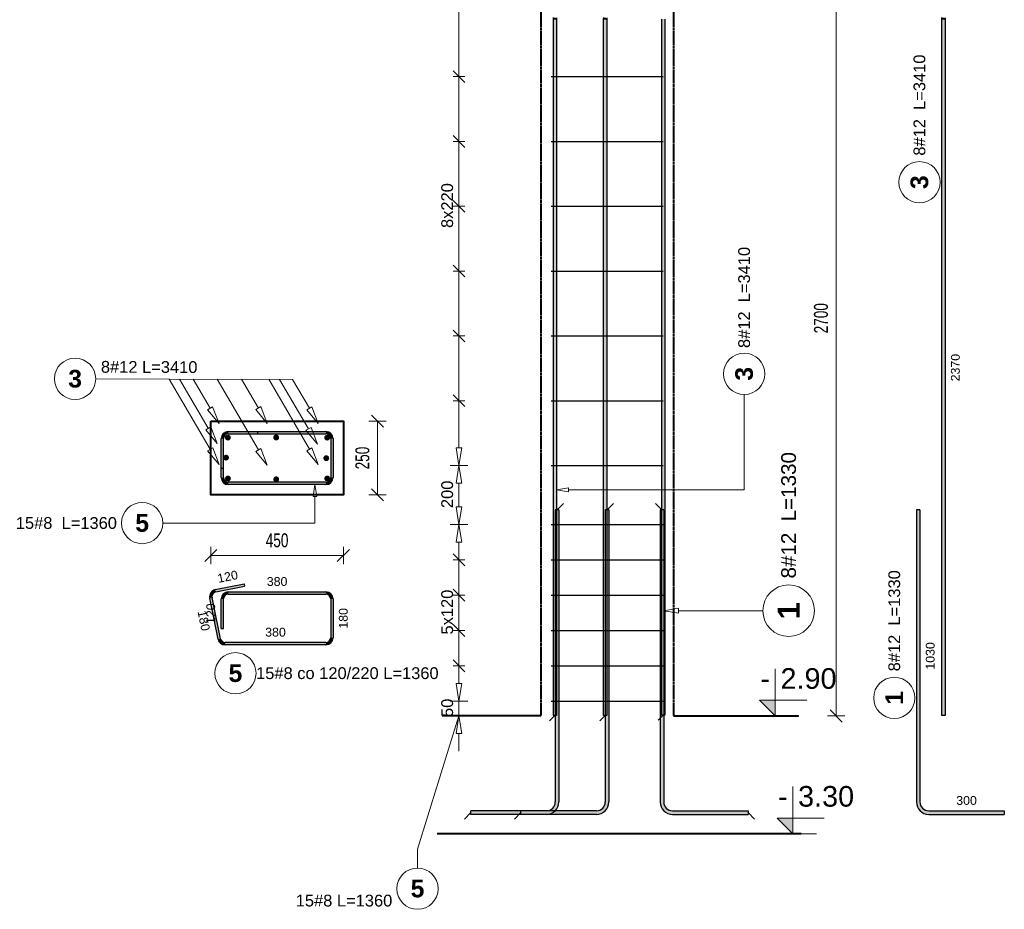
# Model space of a CAD drawing. Extents: x 3922 to 466978, y -142912 to 64503.
# Tile 2 of 62: x 371647 to 374990, y -130198 to -127179. Entities that reach past the tile are written whole.
import ezdxf
from ezdxf.enums import TextEntityAlignment as Align

# ---------------------------------------------------------------- set-up
doc = ezdxf.new("R2010")
doc.units = 0
doc.header["$LTSCALE"] = 10
doc.header["$MEASUREMENT"] = 0
doc.linetypes.add('HIDDEN', pattern=[0.375, 0.25, -0.125])
doc.layers.add('P-Wymiar', color=254, linetype='Continuous', lineweight=9)
doc.layers.add('RCAD_deskowanie', color=3, linetype='Continuous', lineweight=40)
for name, color, linetype in [('RCAD_kształt pręta', 7, 'Continuous'), ('RCAD_opis kształtu pręta', 7, 'Continuous'), ('RCAD_opis rozkładu', 7, 'Continuous'), ('RCAD_pręt wyrzucony', 130, 'Continuous'), ('RCAD_pręty punktowe', 7, 'Continuous'), ('RCAD_rozkład pręta', 7, 'Continuous'), ('RCAD_symbole graficzne', 7, 'Continuous')]:
    doc.layers.add(name, color=color, linetype=linetype)
doc.styles.add('ROMANS', font='arial.ttf', dxfattribs={"width": 0.7})
doc.styles.add('style1', font='arial.ttf')
doc.styles.add('style3', font='arialbd.ttf')
doc.dimstyles.new('A25', dxfattribs={"dimscale": 27, "dimtxt": 1.75, "dimasz": 0.06, "dimexe": 0, "dimexo": 0, "dimgap": 1, "dimtad": 1, "dimdec": 4, "dimrnd": 0.1, "dimdsep": 46, "dimtxsty": 'ROMANS', "dimblk": '[[[[[[[[', "dimcen": 2, "dimdle": 2, "dimse1": 1, "dimse2": 1, "dimclrd": 256, "dimclrt": 1, "dimadec": 0, "dimazin": 0, "dimtfac": 1, "dimtdec": 4, "dimtix": 1, "dimtmove": 2, "dimatfit": 3, "dimldrblk": '[[[[[[[[', "dimfxl": 0, "dimtvp": 0.6, "dimtolj": 1, "dimlwd": -1, "dimarcsym": 0})

# ---------------------------------------------------------------- blocks, each defined once
blk = doc.blocks.new('[[[[[[[[')
at = {"layer": 'P-Wymiar'}
for p, q in [((-12.7, -12.7), (12.7, 12.7)), ((0, 0), (-4.6, 0)), ((0, 18), (0, -18))]:
    blk.add_line(p, q, dxfattribs=at)
blk = doc.blocks.new('*D371')
at = {"layer": 'Defpoints', "color": 0, "transparency": 16777216}
for p in [(372724.1, -128541.6), (372861.6, -128541.6), (372724.1, -128791.6)]:
    blk.add_point(p, dxfattribs=at)
at = {"layer": 'P-Wymiar', "transparency": 16777216}
blk.add_line((372861.6, -128790), (372861.6, -128543.3), dxfattribs=at)
at = {"layer": 'P-Wymiar', "transparency": 16777216, "xscale": 1.62, "yscale": 1.62, "zscale": 1.62}
for p, rotation in [((372861.6, -128541.6), 90), ((372861.6, -128791.6), 270)]:
    blk.add_blockref('[[[[[[[[', p, dxfattribs=dict(at, rotation=rotation))
at = {"layer": 'P-Wymiar', "color": 1, "transparency": 16777216, "insert": (372810.5, -128666.6), "char_height": 47.25, "attachment_point": 5, "rotation": 90, "style": 'ROMANS'}
blk.add_mtext('\\A1;250', dxfattribs=at)
blk = doc.blocks.new('*D372')
at = {"layer": 'Defpoints', "color": 0, "transparency": 16777216}
for p in [(372295.7, -128701.6), (372745.7, -128701.6), (372745.7, -128997.2)]:
    blk.add_point(p, dxfattribs=at)
at = {"layer": 'P-Wymiar', "transparency": 16777216}
blk.add_line((372297.4, -128997.2), (372744.1, -128997.2), dxfattribs=at)
at = {"layer": 'P-Wymiar', "transparency": 16777216, "xscale": 1.62, "yscale": 1.62, "zscale": 1.62, "rotation": 180}
blk.add_blockref('[[[[[[[[', (372295.7, -128997.2), dxfattribs=at)
at = {"layer": 'P-Wymiar', "transparency": 16777216, "xscale": 1.62, "yscale": 1.62, "zscale": 1.62}
blk.add_blockref('[[[[[[[[', (372745.7, -128997.2), dxfattribs=at)
at = {"layer": 'P-Wymiar', "color": 1, "transparency": 16777216, "insert": (372520.7, -128946.1), "char_height": 47.25, "attachment_point": 5, "style": 'ROMANS'}
blk.add_mtext('\\A1;450', dxfattribs=at)
blk = doc.blocks.new('*D476')
at = {"layer": 'Defpoints', "color": 0, "transparency": 16777216}
for p in [(374252.8, -126842), (374418.9, -126842), (374078.8, -129542)]:
    blk.add_point(p, dxfattribs=at)
at = {"layer": 'P-Wymiar', "transparency": 16777216}
blk.add_line((374418.9, -129540.4), (374418.9, -126843.6), dxfattribs=at)
at = {"layer": 'P-Wymiar', "transparency": 16777216, "xscale": 1.62, "yscale": 1.62, "zscale": 1.62}
for p, rotation in [((374418.9, -126842), 90), ((374418.9, -129542), 270)]:
    blk.add_blockref('[[[[[[[[', p, dxfattribs=dict(at, rotation=rotation))
at = {"layer": 'P-Wymiar', "color": 1, "transparency": 16777216, "insert": (374367.7, -128192), "char_height": 47.25, "attachment_point": 5, "rotation": 90, "style": 'ROMANS'}
blk.add_mtext('\\A1;2700', dxfattribs=at)

msp = doc.modelspace()

# ---------------------------------------------------------------- hatches: boundary and pattern name
at = {"layer": 'RCAD_kształt pręta'}
h = msp.add_hatch(color=4, dxfattribs=at)
edge = h.paths.add_edge_path(flags=0)
edge.add_line((373457.97399, -127171.67759), (373469.94625, -127172.4931))
edge.add_arc((373559.73818, -127178.60937), 90, 176.10325723, 180)
edge.add_line((373469.73818, -127178.60937), (373457.73818, -127178.60937))
edge.add_arc((373559.73818, -127178.60937), 102, 536.10325723, 540, ccw=False)
h = msp.add_hatch(color=4, dxfattribs=at)
edge = h.paths.add_edge_path(flags=0)
edge.add_line((373628.58084, -127171.67759), (373640.55309, -127172.4931))
edge.add_arc((373730.34503, -127178.60937), 90, 176.10325723, 180)
edge.add_line((373640.34503, -127178.60937), (373628.34503, -127178.60937))
edge.add_arc((373730.34503, -127178.60937), 102, 536.10325723, 540, ccw=False)
for points in [[(373825.65713, -127176.73175), (373837.65713, -127176.73175), (373837.65713, -129538.79907), (373825.65713, -129538.79907)], [(373457.73818, -127178.60937), (373469.73818, -127178.60937), (373469.73818, -129540.67669), (373457.73818, -129540.67669)], [(373628.34503, -127178.60937), (373640.34503, -127178.60937), (373640.34503, -129540.67669), (373628.34503, -129540.67669)], [(372354.74694, -128584.64691), (372354.74694, -128576.64691), (372686.74694, -128576.64691), (372686.74694, -128584.64691)], [(372354.74694, -128584.64691), (372354.74694, -128576.64691), (372454.74694, -128576.64691), (372454.74694, -128584.64691)], [(372338.74694, -128700.64691), (372330.74694, -128700.64691), (372330.74694, -128600.64691), (372338.74694, -128600.64691)], [(372338.74694, -128732.64691), (372330.74694, -128732.64691), (372330.74694, -128600.64691), (372338.74694, -128600.64691)], [(372702.74694, -128600.64691), (372710.74694, -128600.64691), (372710.74694, -128732.64691), (372702.74694, -128732.64691)], [(372686.74694, -128748.64691), (372686.74694, -128756.64691), (372354.74694, -128756.64691), (372354.74694, -128748.64691)], [(373465.34757, -128842.39868), (373477.34757, -128842.39868), (373477.34757, -129834.04463), (373465.34757, -129834.04463)], [(373635.24879, -128842.39868), (373647.24879, -128842.39868), (373647.24879, -129834.04463), (373635.24879, -129834.04463)], [(373821.61892, -128842.39868), (373833.61892, -128842.39868), (373833.61892, -129834.04463), (373821.61892, -129834.04463)], [(373435.34757, -129864.04463), (373435.34757, -129876.04463), (373178.9412, -129876.04463), (373178.9412, -129864.04463)], [(373605.24879, -129864.04463), (373605.24879, -129876.04463), (373348.84243, -129876.04463), (373348.84243, -129864.04463)], [(373863.61892, -129876.04463), (373863.61892, -129864.04463), (374120.02528, -129864.04463), (374120.02528, -129876.04463)]]:
    msp.add_hatch(color=4, dxfattribs=at).paths.add_polyline_path(points, flags=0)
h = msp.add_hatch(color=4, dxfattribs=at)
edge = h.paths.add_edge_path(flags=0)
edge.add_line((372354.74694, -128576.64691), (372354.74694, -128584.64691))
edge.add_arc((372354.74694, -128600.64691), 16, 90, 180)
edge.add_line((372338.74694, -128600.64691), (372330.74694, -128600.64691))
edge.add_arc((372354.74694, -128600.64691), 24, 450, 540, ccw=False)
h = msp.add_hatch(color=4, dxfattribs=at)
edge = h.paths.add_edge_path(flags=0)
edge.add_line((372354.74694, -128576.64691), (372354.74694, -128584.64691))
edge.add_arc((372354.74694, -128600.64691), 16, 90, 180)
edge.add_line((372338.74694, -128600.64691), (372330.74694, -128600.64691))
edge.add_arc((372354.74694, -128600.64691), 24, 450, 540, ccw=False)
h = msp.add_hatch(color=4, dxfattribs=at)
edge = h.paths.add_edge_path(flags=0)
edge.add_line((372710.74694, -128600.64691), (372702.74694, -128600.64691))
edge.add_arc((372686.74694, -128600.64691), 16, 0, 90)
edge.add_line((372686.74694, -128584.64691), (372686.74694, -128576.64691))
edge.add_arc((372686.74694, -128600.64691), 24, 360, 450, ccw=False)
h = msp.add_hatch(color=4, dxfattribs=at)
edge = h.paths.add_edge_path(flags=0)
edge.add_line((372330.74694, -128732.64691), (372338.74694, -128732.64691))
edge.add_arc((372354.74694, -128732.64691), 16, 180, 270)
edge.add_line((372354.74694, -128748.64691), (372354.74694, -128756.64691))
edge.add_arc((372354.74694, -128732.64691), 24, 540, 630, ccw=False)
h = msp.add_hatch(color=4, dxfattribs=at)
edge = h.paths.add_edge_path(flags=0)
edge.add_line((372686.74694, -128756.64691), (372686.74694, -128748.64691))
edge.add_arc((372686.74694, -128732.64691), 16, -90, 0)
edge.add_line((372702.74694, -128732.64691), (372710.74694, -128732.64691))
edge.add_arc((372686.74694, -128732.64691), 24, 270, 360, ccw=False)
h = msp.add_hatch(color=4, dxfattribs=at)
edge = h.paths.add_edge_path(flags=0)
edge.add_line((373435.34757, -129876.04463), (373435.34757, -129864.04463))
edge.add_arc((373435.34757, -129834.04463), 30, -90, 0)
edge.add_line((373465.34757, -129834.04463), (373477.34757, -129834.04463))
edge.add_arc((373435.34757, -129834.04463), 42, 270, 360, ccw=False)
h = msp.add_hatch(color=4, dxfattribs=at)
edge = h.paths.add_edge_path(flags=0)
edge.add_line((373605.24879, -129876.04463), (373605.24879, -129864.04463))
edge.add_arc((373605.24879, -129834.04463), 30, -90, 0)
edge.add_line((373635.24879, -129834.04463), (373647.24879, -129834.04463))
edge.add_arc((373605.24879, -129834.04463), 42, 270, 360, ccw=False)
h = msp.add_hatch(color=4, dxfattribs=at)
edge = h.paths.add_edge_path(flags=0)
edge.add_line((373821.61892, -129834.04463), (373833.61892, -129834.04463))
edge.add_arc((373863.61892, -129834.04463), 30, 180, 270)
edge.add_line((373863.61892, -129864.04463), (373863.61892, -129876.04463))
edge.add_arc((373863.61892, -129834.04463), 42, 540, 630, ccw=False)
at = {"layer": 'RCAD_pręt wyrzucony'}
h = msp.add_hatch(color=4, dxfattribs=at)
edge = h.paths.add_edge_path(flags=0)
edge.add_line((374777.22876, -127171.67759), (374789.20102, -127172.4931))
edge.add_arc((374878.99295, -127178.60937), 90, 176.10325723, 180)
edge.add_line((374788.99295, -127178.60937), (374776.99295, -127178.60937))
edge.add_arc((374878.99295, -127178.60937), 102, 536.10325723, 540, ccw=False)
for points in [[(374776.99295, -127178.60937), (374788.99295, -127178.60937), (374788.99295, -129540.67669), (374776.99295, -129540.67669)], [(374691.60936, -128842.39868), (374703.60936, -128842.39868), (374703.60936, -129834.04463), (374691.60936, -129834.04463)], [(372312.44632, -129121.18759), (372310.85696, -129113.34706), (372408.86362, -129093.48013), (372410.45297, -129101.32066)], [(372328.30597, -129279.96157), (372320.46544, -129281.55093), (372292.10343, -129141.63672), (372299.94396, -129140.04737)], [(372338.74694, -129244.78286), (372330.74694, -129244.78286), (372330.74694, -129144.78286), (372338.74694, -129144.78286)], [(372354.74694, -129128.78286), (372354.74694, -129120.78286), (372686.74694, -129120.78286), (372686.74694, -129128.78286)], [(372702.74694, -129144.78286), (372710.74694, -129144.78286), (372710.74694, -129276.78286), (372702.74694, -129276.78286)], [(372686.74694, -129292.78286), (372686.74694, -129300.78286), (372343.98704, -129300.78286), (372343.98704, -129292.78286)], [(374733.60936, -129876.04463), (374733.60936, -129864.04463), (374990.01572, -129864.04463), (374990.01572, -129876.04463)]]:
    msp.add_hatch(color=4, dxfattribs=at).paths.add_polyline_path(points, flags=0)
h = msp.add_hatch(color=4, dxfattribs=at)
edge = h.paths.add_edge_path(flags=0)
edge.add_line((372310.85696, -129113.34706), (372312.44632, -129121.18759))
edge.add_arc((372315.62502, -129136.86866), 16, 101.4591559, 191.4591559)
edge.add_line((372299.94396, -129140.04737), (372292.10343, -129141.63672))
edge.add_arc((372315.62502, -129136.86866), 24, 461.4591559, 551.4591559, ccw=False)
h = msp.add_hatch(color=4, dxfattribs=at)
edge = h.paths.add_edge_path(flags=0)
edge.add_line((372354.74694, -129120.78286), (372354.74694, -129128.78286))
edge.add_arc((372354.74694, -129144.78286), 16, 90, 180)
edge.add_line((372338.74694, -129144.78286), (372330.74694, -129144.78286))
edge.add_arc((372354.74694, -129144.78286), 24, 450, 540, ccw=False)
h = msp.add_hatch(color=4, dxfattribs=at)
edge = h.paths.add_edge_path(flags=0)
edge.add_line((372710.74694, -129144.78286), (372702.74694, -129144.78286))
edge.add_arc((372686.74694, -129144.78286), 16, 0, 90)
edge.add_line((372686.74694, -129128.78286), (372686.74694, -129120.78286))
edge.add_arc((372686.74694, -129144.78286), 24, 360, 450, ccw=False)
h = msp.add_hatch(color=4, dxfattribs=at)
edge = h.paths.add_edge_path(flags=0)
edge.add_line((372320.46544, -129281.55093), (372328.30597, -129279.96157))
edge.add_arc((372343.98704, -129276.78286), 16, -168.5408441, -90)
edge.add_line((372343.98704, -129292.78286), (372343.98704, -129300.78286))
edge.add_arc((372343.98704, -129276.78286), 24, 191.4591559, 270, ccw=False)
h = msp.add_hatch(color=4, dxfattribs=at)
edge = h.paths.add_edge_path(flags=0)
edge.add_line((372686.74694, -129300.78286), (372686.74694, -129292.78286))
edge.add_arc((372686.74694, -129276.78286), 16, -90, 0)
edge.add_line((372702.74694, -129276.78286), (372710.74694, -129276.78286))
edge.add_arc((372686.74694, -129276.78286), 24, 270, 360, ccw=False)
h = msp.add_hatch(color=4, dxfattribs=at)
edge = h.paths.add_edge_path(flags=0)
edge.add_line((374691.60936, -129834.04463), (374703.60936, -129834.04463))
edge.add_arc((374733.60936, -129834.04463), 30, 180, 270)
edge.add_line((374733.60936, -129864.04463), (374733.60936, -129876.04463))
edge.add_arc((374733.60936, -129834.04463), 42, 540, 630, ccw=False)
at = {"layer": 'RCAD_pręty punktowe'}
h = msp.add_hatch(color=1, dxfattribs=at)
edge = h.paths.add_edge_path(flags=0)
edge.add_arc((372353.78124, -128597.27438), 10, 0, 360)
h = msp.add_hatch(color=1, dxfattribs=at)
edge = h.paths.add_edge_path(flags=0)
edge.add_arc((372517.78622, -128596.70173), 10, 0, 360)
h = msp.add_hatch(color=1, dxfattribs=at)
edge = h.paths.add_edge_path(flags=0)
edge.add_arc((372690.98943, -128597.27438), 10, 0, 360)
h = msp.add_hatch(color=1, dxfattribs=at)
edge = h.paths.add_edge_path(flags=0)
edge.add_arc((372347.3172, -128665.18299), 10, 0, 360)
h = msp.add_hatch(color=1, dxfattribs=at)
edge = h.paths.add_edge_path(flags=0)
edge.add_arc((372687.774, -128667.09247), 10, 0, 360)
h = msp.add_hatch(color=1, dxfattribs=at)
edge = h.paths.add_edge_path(flags=0)
edge.add_arc((372353.86228, -128736.15004), 10, 0, 360)
h = msp.add_hatch(color=1, dxfattribs=at)
edge = h.paths.add_edge_path(flags=0)
edge.add_arc((372517.78622, -128738.64691), 10, 0, 360)
h = msp.add_hatch(color=1, dxfattribs=at)
edge = h.paths.add_edge_path(flags=0)
edge.add_arc((372690.98943, -128736.15004), 10, 0, 360)
at = {"layer": 'RCAD_symbole graficzne'}
for points in [[(374158.96427, -129488.64289), (374212.2976, -129541.97622), (374212.2976, -129488.64289)], [(374218.60439, -129888.64289), (374271.93772, -129941.97622), (374271.93772, -129888.64289)]]:
    msp.add_hatch(color=1, dxfattribs=at).paths.add_polyline_path(points, flags=0)

# ---------------------------------------------------------------- linework, layer by layer
at = {"layer": 'RCAD_deskowanie', "linetype": 'HIDDEN'}
for p, q in [((373416.25786, -126841.97622), (373416.25786, -129541.97622)), ((373866.25786, -126841.97622), (373866.25786, -129541.97622))]:
    msp.add_line(p, q, dxfattribs=at)
at = {"layer": 'RCAD_deskowanie', "linetype": 'Continuous'}
for p, q in [((373416.25786, -129541.97622), (373081.15994, -129541.97622)), ((373866.25786, -129541.97622), (374291.35578, -129541.97622)), ((374300.20128, -129941.97622), (373064.56115, -129941.97622))]:
    msp.add_line(p, q, dxfattribs=at)
at = {"layer": 'RCAD_deskowanie'}
msp.add_line((373416.25786, -129941.97622), (373081.15994, -129941.97622), dxfattribs=at)
msp.add_lwpolyline([(372295.74694, -128541.64691), (372745.74694, -128541.64691), (372745.74694, -128791.64691), (372295.74694, -128791.64691)], close=True, dxfattribs=at)
at = {"layer": 'RCAD_kształt pręta', "color": 4}
for p, q in [((373825.65713, -127176.73175), (373825.65713, -129538.79907)), ((373837.65713, -127176.73175), (373837.65713, -129538.79907)), ((373457.73818, -127178.60937), (373457.73818, -129540.67669)), ((373469.73818, -127178.60937), (373469.73818, -129540.67669)), ((373628.34503, -127178.60937), (373628.34503, -129540.67669)), ((373640.34503, -127178.60937), (373640.34503, -129540.67669)), ((372354.74694, -128576.64691), (372686.74694, -128576.64691)), ((372354.74694, -128576.64691), (372454.74694, -128576.64691)), ((372454.74694, -128576.64691), (372454.74694, -128584.64691)), ((372330.74694, -128700.64691), (372330.74694, -128600.64691)), ((372330.74694, -128732.64691), (372330.74694, -128600.64691)), ((372338.74694, -128700.64691), (372338.74694, -128600.64691)), ((372338.74694, -128732.64691), (372338.74694, -128600.64691)), ((372354.74694, -128584.64691), (372686.74694, -128584.64691)), ((372354.74694, -128584.64691), (372454.74694, -128584.64691)), ((372702.74694, -128600.64691), (372702.74694, -128732.64691)), ((372710.74694, -128600.64691), (372710.74694, -128732.64691)), ((372330.74694, -128700.64691), (372338.74694, -128700.64691)), ((372686.74694, -128748.64691), (372354.74694, -128748.64691)), ((372686.74694, -128756.64691), (372354.74694, -128756.64691)), ((373465.34757, -128842.39868), (373465.34757, -129834.04463)), ((373477.34757, -128842.39868), (373465.34757, -128842.39868)), ((373477.34757, -128842.39868), (373477.34757, -129834.04463)), ((373635.24879, -128842.39868), (373635.24879, -129834.04463)), ((373647.24879, -128842.39868), (373635.24879, -128842.39868)), ((373647.24879, -128842.39868), (373647.24879, -129834.04463)), ((373821.61892, -128842.39868), (373821.61892, -129834.04463)), ((373833.61892, -128842.39868), (373821.61892, -128842.39868)), ((373833.61892, -128842.39868), (373833.61892, -129834.04463)), ((373469.73818, -129540.67669), (373457.73818, -129540.67669)), ((373640.34503, -129540.67669), (373628.34503, -129540.67669)), ((373837.65713, -129538.79907), (373825.65713, -129538.79907)), ((373435.34757, -129864.04463), (373178.9412, -129864.04463)), ((373178.9412, -129876.04463), (373178.9412, -129864.04463)), ((373435.34757, -129876.04463), (373178.9412, -129876.04463)), ((373605.24879, -129864.04463), (373348.84243, -129864.04463)), ((373348.84243, -129876.04463), (373348.84243, -129864.04463)), ((373605.24879, -129876.04463), (373348.84243, -129876.04463)), ((373863.61892, -129864.04463), (374120.02528, -129864.04463)), ((373863.61892, -129876.04463), (374120.02528, -129876.04463)), ((374120.02528, -129864.04463), (374120.02528, -129876.04463))]:
    msp.add_line(p, q, dxfattribs=at)
at = {"layer": 'RCAD_kształt pręta', "color": 2, "lineweight": 5}
for p, q in [((373471.34757, -128842.39868), (373493.22257, -128820.52368)), ((373641.24879, -128842.39868), (373663.12379, -128820.52368)), ((373827.61892, -128842.39868), (373805.74392, -128820.52368)), ((373463.73818, -129540.67669), (373446.23818, -129558.17669)), ((373634.34503, -129540.67669), (373616.84503, -129558.17669)), ((373831.65713, -129538.79907), (373814.15713, -129556.29907)), ((373178.9412, -129870.04463), (373157.0662, -129891.91963)), ((373348.84243, -129870.04463), (373326.96743, -129891.91963)), ((374120.02528, -129870.04463), (374141.90028, -129891.91963))]:
    msp.add_line(p, q, dxfattribs=at)
at = {"layer": 'RCAD_kształt pręta', "color": 4}
for centre, radius, start, end in [((373559.73818, -127178.60937), 102, 176.10325723, 180), ((373559.73818, -127178.60937), 90, 176.10325723, 180), ((373730.34503, -127178.60937), 102, 176.10325723, 180), ((373730.34503, -127178.60937), 90, 176.10325723, 180), ((372354.74694, -128600.64691), 24, 90, 180), ((372354.74694, -128600.64691), 24, 90, 180), ((372686.74694, -128600.64691), 24, 360, 90), ((372354.74694, -128600.64691), 16, 90, 180), ((372354.74694, -128600.64691), 16, 90, 180), ((372686.74694, -128600.64691), 16, 360, 90), ((372354.74694, -128732.64691), 24, 180, 270), ((372354.74694, -128732.64691), 16, 180, 270), ((372686.74694, -128732.64691), 16, 270, 360), ((372686.74694, -128732.64691), 24, 270, 0), ((373435.34757, -129834.04463), 30, 270, 360), ((373435.34757, -129834.04463), 42, 270, 0), ((373605.24879, -129834.04463), 30, 270, 360), ((373605.24879, -129834.04463), 42, 270, 0), ((373863.61892, -129834.04463), 42, 180, 270), ((373863.61892, -129834.04463), 30, 180, 270)]:
    msp.add_arc(centre, radius, start, end, dxfattribs=at)
at = {"layer": 'RCAD_opis kształtu pręta', "color": 8, "lineweight": 0}
for p, q in [((374106.77092, -128500.32384), (374106.77092, -128450.67964)), ((374106.77092, -128774.07287), (374106.77092, -128500.32384)), ((372642.74347, -128796.64691), (372649.41013, -128756.64691)), ((372649.41013, -128756.64691), (372656.0768, -128796.64691)), ((373469.73818, -128774.07287), (373509.73818, -128767.4062)), ((373509.73818, -128780.73953), (373469.73818, -128774.07287)), ((373509.73818, -128780.73953), (373509.73818, -128767.4062)), ((374106.77092, -128774.07287), (373509.73818, -128774.07287)), ((372642.74347, -128796.64691), (372656.0768, -128796.64691)), ((372649.41013, -128887.3067), (372649.41013, -128796.64691)), ((372649.41013, -128887.3067), (372132.57983, -128887.3067)), ((373833.61892, -129184.85896), (373883.61892, -129176.52562)), ((373883.61892, -129193.19229), (373883.61892, -129176.52562)), ((373883.61892, -129193.19229), (373833.61892, -129184.85896)), ((373963.33554, -129184.85896), (373883.61892, -129184.85896)), ((373963.33554, -129184.85896), (373963.33554, -129184.85896)), ((373963.33554, -129184.85896), (374170.34828, -129184.85896))]:
    msp.add_line(p, q, dxfattribs=at)
for centre, radius in [((374106.77092, -128380.67964), 70), ((372062.57983, -128887.3067), 70), ((374257.84828, -129184.85896), 87.5)]:
    msp.add_circle(centre, radius, dxfattribs=at)
at = {"layer": 'RCAD_opis rozkładu', "color": 8, "lineweight": 0}
for p, q in [((373138.3339, -127371.97622), (373138.3339, -127151.97622)), ((373158.3339, -127391.97622), (373118.3339, -127351.97622)), ((373118.3339, -127371.97622), (373158.3339, -127371.97622)), ((373138.3339, -127591.97622), (373138.3339, -127371.97622)), ((373158.3339, -127611.97622), (373118.3339, -127571.97622)), ((373118.3339, -127591.97622), (373158.3339, -127591.97622)), ((373138.3339, -127811.97622), (373138.3339, -127591.97622)), ((373158.3339, -127831.97622), (373118.3339, -127791.97622)), ((373118.3339, -127811.97622), (373158.3339, -127811.97622)), ((373138.3339, -127921.97622), (373138.3339, -127811.97622)), ((373138.3339, -127921.97622), (373138.3339, -128031.97622)), ((373118.3339, -128011.97622), (373158.3339, -128051.97622)), ((373118.3339, -128031.97622), (373158.3339, -128031.97622)), ((373138.3339, -128031.97622), (373138.3339, -128251.97622)), ((373118.3339, -128231.97622), (373158.3339, -128271.97622)), ((373118.3339, -128251.97622), (373158.3339, -128251.97622)), ((373138.3339, -128251.97622), (373138.3339, -128471.97622)), ((372154.76671, -128398.67167), (371904.85186, -128397.83115)), ((372154.76671, -128398.67167), (372293.42044, -128636.48334)), ((372154.76671, -128398.67167), (372573.33189, -128399.47428)), ((372189.63725, -128398.73853), (372286.87536, -128565.51629)), ((372235.74628, -128398.82695), (372293.3394, -128497.60768)), ((372317.41672, -128398.98355), (372457.34439, -128638.98022)), ((372400.26907, -128399.14243), (372457.34439, -128497.03504)), ((372492.27119, -128399.31884), (372630.5476, -128636.48334)), ((372529.36055, -128399.38996), (372627.33216, -128567.42577)), ((372573.33189, -128399.47428), (372630.5476, -128497.60768)), ((373118.3339, -128451.97622), (373158.3339, -128491.97622)), ((373118.3339, -128471.97622), (373158.3339, -128471.97622)), ((373138.3339, -128471.97622), (373138.3339, -128631.97622)), ((372301.9783, -128492.57086), (372284.70051, -128502.6445)), ((372323.56032, -128549.44103), (372284.70051, -128502.6445)), ((372301.9783, -128492.57086), (372323.56032, -128549.44103)), ((372465.98328, -128491.99822), (372448.70549, -128502.07186)), ((372487.56531, -128548.86838), (372448.70549, -128502.07186)), ((372465.98328, -128491.99822), (372487.56531, -128548.86838)), ((372639.18649, -128492.57086), (372621.9087, -128502.6445)), ((372660.76851, -128549.44103), (372621.9087, -128502.6445)), ((372639.18649, -128492.57086), (372660.76851, -128549.44103)), ((372295.51425, -128560.47947), (372278.23647, -128570.55311)), ((372317.09628, -128617.34964), (372278.23647, -128570.55311)), ((372295.51425, -128560.47947), (372317.09628, -128617.34964)), ((372635.97105, -128562.38895), (372618.69327, -128572.46259)), ((372657.55308, -128619.25912), (372618.69327, -128572.46259)), ((372635.97105, -128562.38895), (372657.55308, -128619.25912)), ((372302.05934, -128631.44652), (372284.78155, -128641.52016)), ((372323.64136, -128688.31669), (372284.78155, -128641.52016)), ((372302.05934, -128631.44652), (372323.64136, -128688.31669)), ((372465.98328, -128633.9434), (372448.70549, -128644.01704)), ((372487.56531, -128690.81356), (372448.70549, -128644.01704)), ((372465.98328, -128633.9434), (372487.56531, -128690.81356)), ((372639.18649, -128631.44652), (372621.9087, -128641.52016)), ((372660.76851, -128688.31669), (372621.9087, -128641.52016)), ((372639.18649, -128631.44652), (372660.76851, -128688.31669)), ((373138.3339, -128691.97622), (373128.3339, -128631.97622)), ((373148.3339, -128631.97622), (373128.3339, -128631.97622)), ((373148.3339, -128631.97622), (373138.3339, -128691.97622)), ((373108.3339, -128691.97622), (373168.3339, -128691.97622)), ((373108.3339, -128691.97622), (373168.3339, -128691.97622)), ((373128.3339, -128751.97622), (373138.3339, -128691.97622)), ((373138.3339, -128691.97622), (373148.3339, -128751.97622)), ((373128.3339, -128751.97622), (373148.3339, -128751.97622)), ((373138.3339, -128791.97622), (373138.3339, -128751.97622)), ((373138.3339, -128791.97622), (373138.3339, -128831.97622)), ((373138.3339, -128891.97622), (373128.3339, -128831.97622)), ((373148.3339, -128831.97622), (373128.3339, -128831.97622)), ((373148.3339, -128831.97622), (373138.3339, -128891.97622)), ((373108.3339, -128891.97622), (373168.3339, -128891.97622)), ((373108.3339, -128891.97622), (373168.3339, -128891.97622)), ((373128.3339, -128951.97622), (373138.3339, -128891.97622)), ((373138.3339, -128891.97622), (373148.3339, -128951.97622)), ((373128.3339, -128951.97622), (373148.3339, -128951.97622)), ((373138.3339, -129011.97622), (373138.3339, -128951.97622)), ((373158.3339, -129031.97622), (373118.3339, -128991.97622)), ((373118.3339, -129011.97622), (373158.3339, -129011.97622)), ((373138.3339, -129131.97622), (373138.3339, -129011.97622)), ((373158.3339, -129151.97622), (373118.3339, -129111.97622)), ((373118.3339, -129131.97622), (373158.3339, -129131.97622)), ((373138.3339, -129191.97622), (373138.3339, -129131.97622)), ((373138.3339, -129191.97622), (373138.3339, -129251.97622)), ((373118.3339, -129231.97622), (373158.3339, -129271.97622)), ((373118.3339, -129251.97622), (373158.3339, -129251.97622)), ((373138.3339, -129251.97622), (373138.3339, -129371.97622)), ((373118.3339, -129351.97622), (373158.3339, -129391.97622)), ((373118.3339, -129371.97622), (373158.3339, -129371.97622)), ((373138.3339, -129371.97622), (373138.3339, -129431.97622)), ((373138.3339, -129491.97622), (373128.3339, -129431.97622)), ((373148.3339, -129431.97622), (373128.3339, -129431.97622)), ((373148.3339, -129431.97622), (373138.3339, -129491.97622)), ((373108.3339, -129491.97622), (373168.3339, -129491.97622)), ((373138.3339, -129491.97622), (373138.3339, -129541.97622)), ((372997.54895, -129993.65006), (373138.3339, -129541.97622)), ((373108.3339, -129541.97622), (373168.3339, -129541.97622)), ((373128.3339, -129601.97622), (373138.3339, -129541.97622)), ((373138.3339, -129541.97622), (373148.3339, -129601.97622)), ((373128.3339, -129601.97622), (373148.3339, -129601.97622)), ((373138.3339, -129661.97622), (373138.3339, -129601.97622)), ((372997.54895, -129993.65006), (372997.54895, -130058.3406))]:
    msp.add_line(p, q, dxfattribs=at)
for centre in [(371834.85225, -128397.59573), (372997.54895, -130128.3406)]:
    msp.add_circle(centre, 70, dxfattribs=at)
at = {"layer": 'RCAD_pręt wyrzucony', "color": 4}
for p, q in [((374776.99295, -127178.60937), (374776.99295, -129540.67669)), ((374788.99295, -127178.60937), (374788.99295, -129540.67669)), ((374691.60936, -128842.39868), (374691.60936, -129834.04463)), ((374703.60936, -128842.39868), (374691.60936, -128842.39868)), ((374703.60936, -128842.39868), (374703.60936, -129834.04463)), ((372310.85696, -129113.34706), (372408.86362, -129093.48013)), ((372312.44632, -129121.18759), (372410.45297, -129101.32066)), ((372408.86362, -129093.48013), (372410.45297, -129101.32066)), ((372320.46544, -129281.55093), (372292.10343, -129141.63672)), ((372328.30597, -129279.96157), (372299.94396, -129140.04737)), ((372330.74694, -129244.78286), (372330.74694, -129144.78286)), ((372338.74694, -129244.78286), (372338.74694, -129144.78286)), ((372354.74694, -129120.78286), (372686.74694, -129120.78286)), ((372354.74694, -129128.78286), (372686.74694, -129128.78286)), ((372702.74694, -129144.78286), (372702.74694, -129276.78286)), ((372710.74694, -129144.78286), (372710.74694, -129276.78286)), ((372330.74694, -129244.78286), (372338.74694, -129244.78286)), ((372686.74694, -129292.78286), (372343.98704, -129292.78286)), ((372686.74694, -129300.78286), (372343.98704, -129300.78286)), ((374788.99295, -129540.67669), (374776.99295, -129540.67669)), ((374733.60936, -129864.04463), (374990.01572, -129864.04463)), ((374733.60936, -129876.04463), (374990.01572, -129876.04463)), ((374990.01572, -129864.04463), (374990.01572, -129876.04463))]:
    msp.add_line(p, q, dxfattribs=at)
at = {"layer": 'RCAD_pręt wyrzucony', "color": 8, "lineweight": 0}
for centre in [(374701.97092, -127730.2609), (372379.29505, -129397.04424), (374616.57091, -129480.67413)]:
    msp.add_circle(centre, 70, dxfattribs=at)
at = {"layer": 'RCAD_pręt wyrzucony', "color": 4}
for centre, radius, start, end in [((374878.99295, -127178.60937), 102, 176.10325723, 180), ((374878.99295, -127178.60937), 90, 176.10325723, 180), ((372315.62502, -129136.86866), 24, 101.4591559, 191.4591559), ((372315.62502, -129136.86866), 16, 101.4591559, 191.4591559), ((372354.74694, -129144.78286), 24, 90, 180), ((372354.74694, -129144.78286), 16, 90, 180), ((372686.74694, -129144.78286), 24, 360, 90), ((372686.74694, -129144.78286), 16, 360, 90), ((372343.98704, -129276.78286), 24, 191.4591559, 270), ((372343.98704, -129276.78286), 16, 191.4591559, 270), ((372686.74694, -129276.78286), 16, 270, 360), ((372686.74694, -129276.78286), 24, 270, 0), ((374733.60936, -129834.04463), 42, 180, 270), ((374733.60936, -129834.04463), 30, 180, 270)]:
    msp.add_arc(centre, radius, start, end, dxfattribs=at)
at = {"layer": 'RCAD_rozkład pręta', "color": 7, "linetype": 'ByBlock', "lineweight": 30}
for p, q in [((373451.25786, -127371.97622), (373831.25786, -127371.97622)), ((373451.25786, -127591.97622), (373831.25786, -127591.97622)), ((373451.25786, -127811.97622), (373831.25786, -127811.97622)), ((373451.25786, -128031.97622), (373831.25786, -128031.97622)), ((373451.25786, -128251.97622), (373831.25786, -128251.97622)), ((373451.25786, -128471.97622), (373831.25786, -128471.97622)), ((373451.25786, -128691.97622), (373831.25786, -128691.97622)), ((373451.25786, -128891.97622), (373831.25786, -128891.97622)), ((373451.25786, -129011.97622), (373831.25786, -129011.97622)), ((373451.25786, -129131.97622), (373831.25786, -129131.97622)), ((373451.25786, -129251.97622), (373831.25786, -129251.97622)), ((373451.25786, -129371.97622), (373831.25786, -129371.97622)), ((373451.25786, -129491.97622), (373831.25786, -129491.97622))]:
    msp.add_line(p, q, dxfattribs=at)
at = {"layer": 'RCAD_symbole graficzne', "color": 1, "lineweight": 0}
for p, q in [((374212.2976, -129541.97622), (374212.2976, -129381.97622)), ((374318.96427, -129488.64289), (374158.96427, -129488.64289)), ((374158.96427, -129488.64289), (374212.2976, -129541.97622)), ((374292.2976, -129541.97622), (374132.2976, -129541.97622)), ((374271.93772, -129941.97622), (374271.93772, -129781.97622)), ((374378.60439, -129888.64289), (374218.60439, -129888.64289)), ((374218.60439, -129888.64289), (374271.93772, -129941.97622)), ((374351.93772, -129941.97622), (374191.93772, -129941.97622))]:
    msp.add_line(p, q, dxfattribs=at)

# ---------------------------------------------------------------- texts
at = {"layer": 'RCAD_opis kształtu pręta', "color": 1, "attachment_point": 5, "rotation": 90}
for s, insert, char_height, style in [('8#12  L=3410', (374106.77092, -128121.45726), 40, 'style1'), ('3', (374106.77092, -128380.67964), 60, 'style3'), ('8#12  L=1330', (374257.84828, -128860.83099), 50, 'style1'), ('1', (374257.84828, -129184.85896), 75, 'style3')]:
    msp.add_mtext(s, dxfattribs=dict(at, insert=insert, char_height=char_height, style=style))
at = {"layer": 'RCAD_opis kształtu pręta', "color": 1, "attachment_point": 5}
for s, insert, char_height, style in [('5', (372062.57983, -128887.3067), 60, 'style3'), ('15#8  L=1360', (371805.26742, -128887.3067), 40, 'style1')]:
    msp.add_mtext(s, dxfattribs=dict(at, insert=insert, char_height=char_height, style=style))
at = {"layer": 'RCAD_opis rozkładu', "color": 2, "char_height": 40, "style": 'style1'}
for s, insert, attachment_point, rotation in [('8x220', (373118.75682, -127885.63243), 7, 90), ('8#12 L=3410', (372086.43334, -128357.65688), 5, 359.8275742), ('200', (373118.75682, -128836.43734), 7, 90), ('5x120', (373118.75682, -129265.60515), 7, 90), ('50', (373118.75682, -129545.5574), 7, 90)]:
    msp.add_mtext(s, dxfattribs=dict(at, insert=insert, attachment_point=attachment_point, rotation=rotation))
at = {"layer": 'RCAD_opis rozkładu', "color": 1, "insert": (371834.85225, -128397.59573), "char_height": 60, "attachment_point": 5, "rotation": 359.8275742, "style": 'style3'}
msp.add_mtext('3', dxfattribs=at)
at = {"layer": 'RCAD_opis rozkładu', "color": 1, "insert": (372997.54895, -130128.3406), "char_height": 60, "attachment_point": 5, "style": 'style3'}
msp.add_mtext('5', dxfattribs=at)
at = {"layer": 'RCAD_opis rozkładu', "color": 2, "insert": (372747.99916, -130169.03637), "char_height": 40, "attachment_point": 5, "style": 'style1'}
msp.add_mtext('15#8 L=1360', dxfattribs=at)
at = {"layer": 'RCAD_pręt wyrzucony', "color": 2, "char_height": 40, "attachment_point": 4, "rotation": 90, "style": 'style1'}
for s, insert in [('8#12  L=3410', (374701.97092, -127640.2609)), ('8#12  L=1330', (374616.57091, -129390.67413))]:
    msp.add_mtext(s, dxfattribs=dict(at, insert=insert))
at = {"layer": 'RCAD_pręt wyrzucony', "color": 1, "attachment_point": 5}
for s, insert, char_height, rotation, style in [('3', (374701.97092, -127730.2609), 60, 90, 'style3'), ('2370', (374823.99295, -128359.64303), 30, 90, 'style1'), ('120', (372352.90686, -129069.11126), 30, 11.4591559, 'style1'), ('120', (372295.74694, -129194.78286), 30, 90, 'style1'), ('180', (372745.74694, -129210.78286), 30, 90, 'style1'), ('180', (372271.9821, -129218.54725), 30, 281.4591559, 'style1'), ('1030', (374738.60936, -129338.22166), 30, 90, 'style1'), ('1', (374616.57091, -129480.67413), 60, 90, 'style3')]:
    msp.add_mtext(s, dxfattribs=dict(at, insert=insert, char_height=char_height, rotation=rotation, style=style))
for s, insert, char_height, style in [('380', (372520.74694, -129085.78286), 30, 'style1'), ('380', (372515.36699, -129257.78286), 30, 'style1'), ('5', (372379.29505, -129397.04424), 60, 'style3'), ('300', (374861.81254, -129829.04463), 30, 'style1')]:
    msp.add_mtext(s, dxfattribs=dict(at, insert=insert, char_height=char_height, style=style))
at = {"layer": 'RCAD_pręt wyrzucony', "color": 2, "insert": (372759.33597, -129397.04424), "char_height": 40, "attachment_point": 5, "style": 'style1'}
msp.add_mtext('15#8 co 120/220 L=1360', dxfattribs=at)
at = {"layer": 'RCAD_symbole graficzne', "color": 2, "style": 'style1'}
for s, p in [('2.90 ', (374230.07538, -129470.86511)), ('3.30 ', (374289.7155, -129870.86511))]:
    msp.add_text(s, height=70, dxfattribs=at).set_placement(p, align=Align.BOTTOM_LEFT)
for p in [(374194.51983, -129470.86511), (374254.15994, -129870.86511)]:
    msp.add_text('-', height=70, dxfattribs=at).set_placement(p, align=Align.BOTTOM_RIGHT)

# ---------------------------------------------------------------- dimensions: what is measured, and where the dimension line sits
at = {"layer": 'P-Wymiar', "color": 21}
dim = msp.add_linear_dim(base=(374418.85073, -126841.97622), p1=(374078.80682, -129541.97622), p2=(374252.76389, -126841.97622), angle=90, dimstyle='A25', override={"dimtmove": 0, "dimfxl": 0.18, "dimfxlon": 1}, dxfattribs=at)
dim.commit()
dim.dimension.update_dxf_attribs({"geometry": '*D476', "text_midpoint": (374367.72615, -128191.97622)})
at = {"layer": 'P-Wymiar'}
dim = msp.add_linear_dim(base=(372861.62307, -128541.64691), p1=(372724.05804, -128791.64691), p2=(372724.05804, -128541.64691), angle=90, dimstyle='A25', dxfattribs=at)
dim.commit()
dim.dimension.update_dxf_attribs({"geometry": '*D371', "text_midpoint": (372810.49849, -128666.64691)})
dim = msp.add_linear_dim(base=(372745.74694, -128997.21078), p1=(372295.74694, -128701.60064), p2=(372745.74694, -128701.60064), dimstyle='A25', dxfattribs=at)
dim.commit()
dim.dimension.update_dxf_attribs({"geometry": '*D372', "text_midpoint": (372520.74694, -128946.08621)})

doc.saveas('drawing.dxf')
